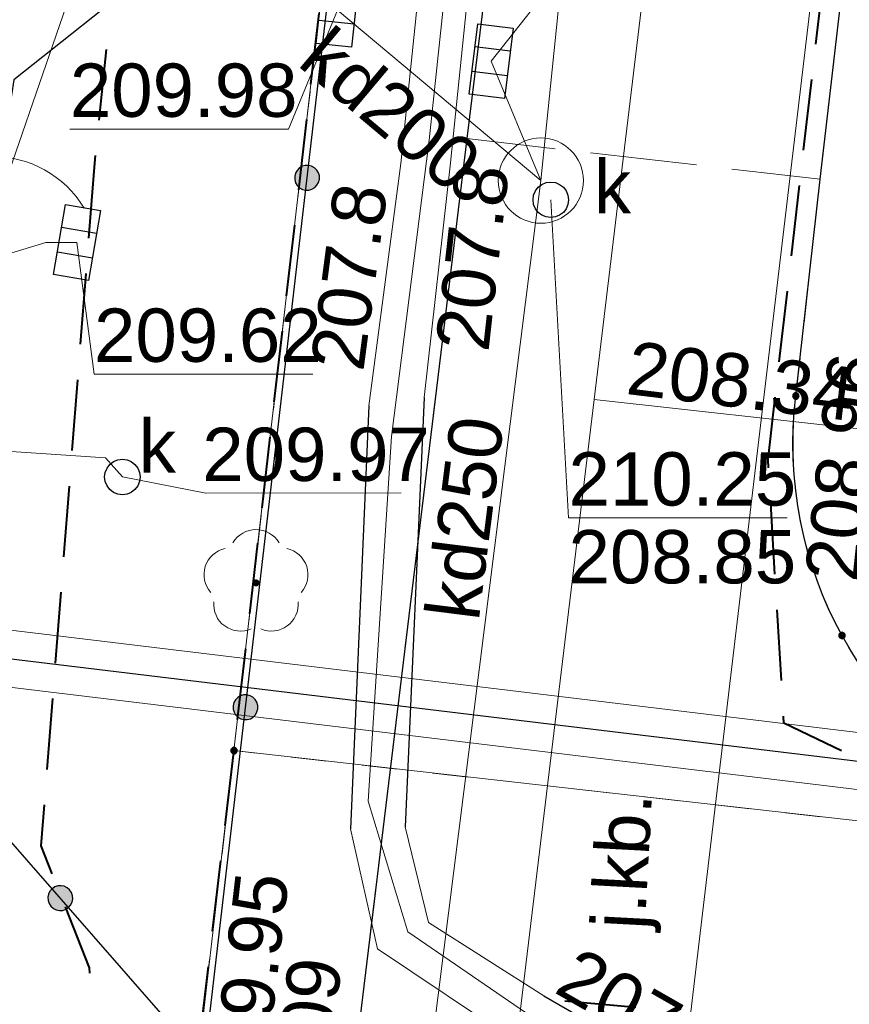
# Model space of a CAD drawing. Header units: metres. Extents: x 7419414 to 7419803, y 5549484 to 5549731.
# Tile 67 of 102: x 7419581 to 7419593, y 5549585 to 5549599. Entities that reach past the tile are written whole.
import ezdxf
from ezdxf.enums import TextEntityAlignment as Align

# ---------------------------------------------------------------- set-up
doc = ezdxf.new("R2010")
doc.units = ezdxf.units.M
doc.header["$MEASUREMENT"] = 0
doc.layers.get('0').update_dxf_attribs({"color": 250})
for name, color, linetype, lineweight in [('EGDE', 7, 'Continuous', 13), ('EGUG', 96, 'Continuous', 13), ('GUPPRZ_O', 7, 'Continuous', 13), ('KTOK04', 18, 'Continuous', 13), ('LINIE ROZGRANICZAJĄCE MPZP', 212, 'Continuous', 0), ('OBOP02_01', 96, 'Continuous', 13), ('OTKC', 7, 'Continuous', 13), ('OTKJ', 7, 'Continuous', 13), ('OTKJ_O', 7, 'Continuous', 13), ('OTKK', 7, 'Continuous', 30), ('OTOO', 7, 'Continuous', 30), ('OTRS_O', 7, 'Continuous', 13), ('SUEP', 1, 'Continuous', 13), ('SUKP', 36, 'Continuous', 13), ('SUKP_O', 36, 'Continuous', 13), ('SUKS_O', 36, 'Continuous', 13), ('SULO', 7, 'Continuous', 30), ('SUPK', 7, 'Continuous', 13), ('SUPW_O', 7, 'Continuous', 13), ('sutp', 250, 'Continuous', 0), ('SUWP', 5, 'Continuous', 13)]:
    doc.layers.add(name, color=color, linetype=linetype, lineweight=lineweight)
doc.styles.add('Arial', font='arial.ttf')

# ---------------------------------------------------------------- blocks, each defined once
blk = doc.blocks.new('OBOP02_01_1')
at = {"layer": 'OBOP02_01', "linetype": 'Continuous', "lineweight": 13}
h = blk.add_hatch(color=96, dxfattribs=at)
edge = h.paths.add_edge_path()
edge.add_arc((0, 0), 0.005, 0, 360)
at = {"layer": 'OBOP02_01', "color": 96, "linetype": 'Continuous', "lineweight": 13}
for centre, start, end in [((0, 0.0375), 30.1471, 149.8529), ((-0.0357, 0.0116), 102.1471, 221.8529), ((0.0357, 0.0116), 318.1471, 77.8529), ((-0.022, -0.0303), 174.1472, 293.8529), ((0.022, -0.0303), 246.1471, 5.8529)]:
    blk.add_arc(centre, 0.0375, start, end, dxfattribs=at)

msp = doc.modelspace()

# ---------------------------------------------------------------- hatches: boundary and pattern name
at = {"linetype": 'Continuous'}
for points in [[(7419585.488, 5549596.426), (7419585.444, 5549596.437), (7419585.404, 5549596.459), (7419585.371, 5549596.491), (7419585.348, 5549596.53), (7419585.335, 5549596.574), (7419585.335, 5549596.62), (7419585.346, 5549596.664), (7419585.368, 5549596.704), (7419585.4, 5549596.737), (7419585.439, 5549596.761), (7419585.483, 5549596.773), (7419585.529, 5549596.774), (7419585.573, 5549596.763), (7419585.613, 5549596.74), (7419585.646, 5549596.708), (7419585.669, 5549596.669), (7419585.682, 5549596.625), (7419585.682, 5549596.58), (7419585.671, 5549596.535), (7419585.649, 5549596.495), (7419585.617, 5549596.463), (7419585.578, 5549596.439), (7419585.534, 5549596.427)], [(7419585.488, 5549596.426), (7419585.444, 5549596.437), (7419585.404, 5549596.459), (7419585.371, 5549596.491), (7419585.348, 5549596.53), (7419585.335, 5549596.574), (7419585.335, 5549596.62), (7419585.346, 5549596.664), (7419585.368, 5549596.704), (7419585.4, 5549596.737), (7419585.439, 5549596.761), (7419585.483, 5549596.773), (7419585.529, 5549596.774), (7419585.573, 5549596.763), (7419585.613, 5549596.74), (7419585.646, 5549596.708), (7419585.669, 5549596.669), (7419585.682, 5549596.625), (7419585.682, 5549596.58), (7419585.671, 5549596.535), (7419585.649, 5549596.495), (7419585.617, 5549596.463), (7419585.578, 5549596.439), (7419585.534, 5549596.427)], [(7419592.39, 5549593.485), (7419592.378, 5549593.487), (7419592.367, 5549593.491), (7419592.358, 5549593.498), (7419592.351, 5549593.508), (7419592.347, 5549593.518), (7419592.345, 5549593.53), (7419592.347, 5549593.542), (7419592.351, 5549593.553), (7419592.358, 5549593.562), (7419592.367, 5549593.569), (7419592.378, 5549593.573), (7419592.39, 5549593.575), (7419592.402, 5549593.573), (7419592.412, 5549593.569), (7419592.422, 5549593.562), (7419592.429, 5549593.553), (7419592.433, 5549593.542), (7419592.435, 5549593.53), (7419592.433, 5549593.518), (7419592.429, 5549593.508), (7419592.422, 5549593.498), (7419592.412, 5549593.491), (7419592.402, 5549593.487)], [(7419593.04, 5549590.115), (7419593.028, 5549590.117), (7419593.018, 5549590.121), (7419593.008, 5549590.128), (7419593.001, 5549590.138), (7419592.997, 5549590.148), (7419592.995, 5549590.16), (7419592.997, 5549590.172), (7419593.001, 5549590.183), (7419593.008, 5549590.192), (7419593.018, 5549590.199), (7419593.028, 5549590.203), (7419593.04, 5549590.205), (7419593.052, 5549590.203), (7419593.062, 5549590.199), (7419593.072, 5549590.192), (7419593.079, 5549590.183), (7419593.083, 5549590.172), (7419593.085, 5549590.16), (7419593.083, 5549590.148), (7419593.079, 5549590.138), (7419593.072, 5549590.128), (7419593.062, 5549590.121), (7419593.052, 5549590.117)], [(7419584.621, 5549588.976), (7419584.577, 5549588.987), (7419584.537, 5549589.01), (7419584.504, 5549589.042), (7419584.481, 5549589.081), (7419584.468, 5549589.125), (7419584.468, 5549589.17), (7419584.479, 5549589.215), (7419584.501, 5549589.255), (7419584.533, 5549589.287), (7419584.572, 5549589.311), (7419584.616, 5549589.323), (7419584.662, 5549589.324), (7419584.706, 5549589.313), (7419584.746, 5549589.291), (7419584.779, 5549589.259), (7419584.802, 5549589.22), (7419584.815, 5549589.176), (7419584.815, 5549589.13), (7419584.804, 5549589.086), (7419584.782, 5549589.046), (7419584.75, 5549589.013), (7419584.711, 5549588.989), (7419584.667, 5549588.977)], [(7419584.621, 5549588.976), (7419584.577, 5549588.987), (7419584.537, 5549589.01), (7419584.504, 5549589.042), (7419584.481, 5549589.081), (7419584.468, 5549589.125), (7419584.468, 5549589.17), (7419584.479, 5549589.215), (7419584.501, 5549589.255), (7419584.533, 5549589.287), (7419584.572, 5549589.311), (7419584.616, 5549589.323), (7419584.662, 5549589.324), (7419584.706, 5549589.313), (7419584.746, 5549589.291), (7419584.779, 5549589.259), (7419584.802, 5549589.22), (7419584.815, 5549589.176), (7419584.815, 5549589.13), (7419584.804, 5549589.086), (7419584.782, 5549589.046), (7419584.75, 5549589.013), (7419584.711, 5549588.989), (7419584.667, 5549588.977)], [(7419584.48, 5549588.495), (7419584.466, 5549588.497), (7419584.454, 5549588.504), (7419584.444, 5549588.514), (7419584.437, 5549588.526), (7419584.435, 5549588.54), (7419584.437, 5549588.554), (7419584.444, 5549588.566), (7419584.454, 5549588.576), (7419584.466, 5549588.583), (7419584.48, 5549588.585), (7419584.494, 5549588.583), (7419584.506, 5549588.576), (7419584.516, 5549588.566), (7419584.523, 5549588.554), (7419584.525, 5549588.54), (7419584.523, 5549588.526), (7419584.516, 5549588.514), (7419584.506, 5549588.504), (7419584.494, 5549588.497)], [(7419582.023, 5549586.29), (7419581.979, 5549586.299), (7419581.938, 5549586.32), (7419581.903, 5549586.35), (7419581.878, 5549586.388), (7419581.863, 5549586.431), (7419581.86, 5549586.477), (7419581.869, 5549586.521), (7419581.89, 5549586.562), (7419581.92, 5549586.597), (7419581.958, 5549586.622), (7419582.001, 5549586.637), (7419582.047, 5549586.64), (7419582.091, 5549586.631), (7419582.132, 5549586.61), (7419582.167, 5549586.58), (7419582.192, 5549586.542), (7419582.207, 5549586.499), (7419582.21, 5549586.453), (7419582.201, 5549586.409), (7419582.18, 5549586.368), (7419582.15, 5549586.333), (7419582.112, 5549586.308), (7419582.069, 5549586.293)], [(7419582.023, 5549586.29), (7419581.979, 5549586.299), (7419581.938, 5549586.32), (7419581.903, 5549586.35), (7419581.878, 5549586.388), (7419581.863, 5549586.431), (7419581.86, 5549586.477), (7419581.869, 5549586.521), (7419581.89, 5549586.562), (7419581.92, 5549586.597), (7419581.958, 5549586.622), (7419582.001, 5549586.637), (7419582.047, 5549586.64), (7419582.091, 5549586.631), (7419582.132, 5549586.61), (7419582.167, 5549586.58), (7419582.192, 5549586.542), (7419582.207, 5549586.499), (7419582.21, 5549586.453), (7419582.201, 5549586.409), (7419582.18, 5549586.368), (7419582.15, 5549586.333), (7419582.112, 5549586.308), (7419582.069, 5549586.293)]]:
    msp.add_hatch(color=0, dxfattribs=at).paths.add_polyline_path(points)

# ---------------------------------------------------------------- linework, layer by layer
at = {"color": 0, "linetype": 'Continuous'}
for p, q in [((7419586.17, 5549598.759), (7419585.673, 5549598.813)), ((7419588.37, 5549598.383), (7419587.873, 5549598.444)), ((7419588.327, 5549598.036), (7419587.83, 5549598.097)), ((7419582.053, 5549595.905), (7419582.546, 5549595.82)), ((7419581.994, 5549595.56), (7419582.487, 5549595.475))]:
    msp.add_line(p, q, dxfattribs=at)
at = {"color": 0, "linetype": 'Continuous', "flags": 128}
for points in [[(7419586.242, 5549599.431), (7419586.135, 5549598.436), (7419585.638, 5549598.489), (7419585.745, 5549599.484), (7419586.242, 5549599.431)], [(7419588.41, 5549598.705), (7419588.287, 5549597.713), (7419587.79, 5549597.775), (7419587.913, 5549598.767), (7419588.41, 5549598.705)], [(7419585.488, 5549596.426), (7419585.534, 5549596.427), (7419585.578, 5549596.439), (7419585.617, 5549596.463), (7419585.649, 5549596.495), (7419585.671, 5549596.535), (7419585.682, 5549596.58), (7419585.682, 5549596.625), (7419585.669, 5549596.669), (7419585.646, 5549596.708), (7419585.613, 5549596.74), (7419585.573, 5549596.763), (7419585.529, 5549596.774), (7419585.483, 5549596.773), (7419585.439, 5549596.761), (7419585.4, 5549596.737), (7419585.368, 5549596.704), (7419585.346, 5549596.664), (7419585.335, 5549596.62), (7419585.335, 5549596.574), (7419585.348, 5549596.53), (7419585.371, 5549596.491), (7419585.404, 5549596.459), (7419585.444, 5549596.437), (7419585.488, 5549596.426)], [(7419585.488, 5549596.426), (7419585.534, 5549596.427), (7419585.578, 5549596.439), (7419585.617, 5549596.463), (7419585.649, 5549596.495), (7419585.671, 5549596.535), (7419585.682, 5549596.58), (7419585.682, 5549596.625), (7419585.669, 5549596.669), (7419585.646, 5549596.708), (7419585.613, 5549596.74), (7419585.573, 5549596.763), (7419585.529, 5549596.774), (7419585.483, 5549596.773), (7419585.439, 5549596.761), (7419585.4, 5549596.737), (7419585.368, 5549596.704), (7419585.346, 5549596.664), (7419585.335, 5549596.62), (7419585.335, 5549596.574), (7419585.348, 5549596.53), (7419585.371, 5549596.491), (7419585.404, 5549596.459), (7419585.444, 5549596.437), (7419585.488, 5549596.426)], [(7419588.94, 5549596.54), (7419589.005, 5549596.531), (7419589.065, 5549596.507), (7419589.117, 5549596.467), (7419589.157, 5549596.415), (7419589.181, 5549596.355), (7419589.19, 5549596.29), (7419589.181, 5549596.225), (7419589.157, 5549596.165), (7419589.117, 5549596.113), (7419589.065, 5549596.073), (7419589.005, 5549596.049), (7419588.94, 5549596.04), (7419588.875, 5549596.049), (7419588.815, 5549596.073), (7419588.763, 5549596.113), (7419588.723, 5549596.165), (7419588.699, 5549596.225), (7419588.69, 5549596.29), (7419588.699, 5549596.355), (7419588.723, 5549596.415), (7419588.763, 5549596.467), (7419588.815, 5549596.507), (7419588.875, 5549596.531), (7419588.94, 5549596.54)], [(7419581.939, 5549595.24), (7419582.108, 5549596.225), (7419582.601, 5549596.14), (7419582.432, 5549595.155), (7419581.939, 5549595.24)], [(7419592.345, 5549593.53), (7419592.347, 5549593.518), (7419592.351, 5549593.508), (7419592.358, 5549593.498), (7419592.367, 5549593.491), (7419592.378, 5549593.487), (7419592.39, 5549593.485), (7419592.402, 5549593.487), (7419592.412, 5549593.491), (7419592.422, 5549593.498), (7419592.429, 5549593.508), (7419592.433, 5549593.518), (7419592.435, 5549593.53), (7419592.433, 5549593.542), (7419592.429, 5549593.553), (7419592.422, 5549593.562), (7419592.412, 5549593.569), (7419592.402, 5549593.573), (7419592.39, 5549593.575), (7419592.378, 5549593.573), (7419592.367, 5549593.569), (7419592.358, 5549593.562), (7419592.351, 5549593.553), (7419592.347, 5549593.542), (7419592.345, 5549593.53)], [(7419582.91, 5549592.64), (7419582.975, 5549592.631), (7419583.035, 5549592.607), (7419583.087, 5549592.567), (7419583.127, 5549592.515), (7419583.151, 5549592.455), (7419583.16, 5549592.39), (7419583.151, 5549592.325), (7419583.127, 5549592.265), (7419583.087, 5549592.213), (7419583.035, 5549592.173), (7419582.975, 5549592.149), (7419582.91, 5549592.14), (7419582.845, 5549592.149), (7419582.785, 5549592.173), (7419582.733, 5549592.213), (7419582.693, 5549592.265), (7419582.669, 5549592.325), (7419582.66, 5549592.39), (7419582.669, 5549592.455), (7419582.693, 5549592.515), (7419582.733, 5549592.567), (7419582.785, 5549592.607), (7419582.845, 5549592.631), (7419582.91, 5549592.64)], [(7419592.995, 5549590.16), (7419592.997, 5549590.148), (7419593.001, 5549590.138), (7419593.008, 5549590.128), (7419593.018, 5549590.121), (7419593.028, 5549590.117), (7419593.04, 5549590.115), (7419593.052, 5549590.117), (7419593.062, 5549590.121), (7419593.072, 5549590.128), (7419593.079, 5549590.138), (7419593.083, 5549590.148), (7419593.085, 5549590.16), (7419593.083, 5549590.172), (7419593.079, 5549590.183), (7419593.072, 5549590.192), (7419593.062, 5549590.199), (7419593.052, 5549590.203), (7419593.04, 5549590.205), (7419593.028, 5549590.203), (7419593.018, 5549590.199), (7419593.008, 5549590.192), (7419593.001, 5549590.183), (7419592.997, 5549590.172), (7419592.995, 5549590.16)], [(7419584.621, 5549588.976), (7419584.667, 5549588.977), (7419584.711, 5549588.989), (7419584.75, 5549589.013), (7419584.782, 5549589.046), (7419584.804, 5549589.086), (7419584.815, 5549589.13), (7419584.815, 5549589.176), (7419584.802, 5549589.22), (7419584.779, 5549589.259), (7419584.746, 5549589.291), (7419584.706, 5549589.313), (7419584.662, 5549589.324), (7419584.616, 5549589.323), (7419584.572, 5549589.311), (7419584.533, 5549589.287), (7419584.501, 5549589.255), (7419584.479, 5549589.215), (7419584.468, 5549589.17), (7419584.468, 5549589.125), (7419584.481, 5549589.081), (7419584.504, 5549589.042), (7419584.537, 5549589.01), (7419584.577, 5549588.987), (7419584.621, 5549588.976)], [(7419584.621, 5549588.976), (7419584.667, 5549588.977), (7419584.711, 5549588.989), (7419584.75, 5549589.013), (7419584.782, 5549589.046), (7419584.804, 5549589.086), (7419584.815, 5549589.13), (7419584.815, 5549589.176), (7419584.802, 5549589.22), (7419584.779, 5549589.259), (7419584.746, 5549589.291), (7419584.706, 5549589.313), (7419584.662, 5549589.324), (7419584.616, 5549589.323), (7419584.572, 5549589.311), (7419584.533, 5549589.287), (7419584.501, 5549589.255), (7419584.479, 5549589.215), (7419584.468, 5549589.17), (7419584.468, 5549589.125), (7419584.481, 5549589.081), (7419584.504, 5549589.042), (7419584.537, 5549589.01), (7419584.577, 5549588.987), (7419584.621, 5549588.976)], [(7419584.48, 5549588.495), (7419584.494, 5549588.497), (7419584.506, 5549588.504), (7419584.516, 5549588.514), (7419584.523, 5549588.526), (7419584.525, 5549588.54), (7419584.523, 5549588.554), (7419584.516, 5549588.566), (7419584.506, 5549588.576), (7419584.494, 5549588.583), (7419584.48, 5549588.585), (7419584.466, 5549588.583), (7419584.454, 5549588.576), (7419584.444, 5549588.566), (7419584.437, 5549588.554), (7419584.435, 5549588.54), (7419584.437, 5549588.526), (7419584.444, 5549588.514), (7419584.454, 5549588.504), (7419584.466, 5549588.497), (7419584.48, 5549588.495)], [(7419582.15, 5549586.333), (7419582.18, 5549586.368), (7419582.201, 5549586.409), (7419582.21, 5549586.453), (7419582.207, 5549586.499), (7419582.192, 5549586.542), (7419582.167, 5549586.58), (7419582.132, 5549586.61), (7419582.091, 5549586.631), (7419582.047, 5549586.64), (7419582.001, 5549586.637), (7419581.958, 5549586.622), (7419581.92, 5549586.597), (7419581.89, 5549586.562), (7419581.869, 5549586.521), (7419581.86, 5549586.477), (7419581.863, 5549586.431), (7419581.878, 5549586.388), (7419581.903, 5549586.35), (7419581.938, 5549586.32), (7419581.979, 5549586.299), (7419582.023, 5549586.29), (7419582.069, 5549586.293), (7419582.112, 5549586.308), (7419582.15, 5549586.333)], [(7419582.15, 5549586.333), (7419582.18, 5549586.368), (7419582.201, 5549586.409), (7419582.21, 5549586.453), (7419582.207, 5549586.499), (7419582.192, 5549586.542), (7419582.167, 5549586.58), (7419582.132, 5549586.61), (7419582.091, 5549586.631), (7419582.047, 5549586.64), (7419582.001, 5549586.637), (7419581.958, 5549586.622), (7419581.92, 5549586.597), (7419581.89, 5549586.562), (7419581.869, 5549586.521), (7419581.86, 5549586.477), (7419581.863, 5549586.431), (7419581.878, 5549586.388), (7419581.903, 5549586.35), (7419581.938, 5549586.32), (7419581.979, 5549586.299), (7419582.023, 5549586.29), (7419582.069, 5549586.293), (7419582.112, 5549586.308), (7419582.15, 5549586.333)]]:
    msp.add_lwpolyline(points, close=True, dxfattribs=at)
at = {"layer": 'EGDE', "color": 250, "linetype": 'Continuous', "lineweight": 0, "flags": 128}
for points in [[(7419622.322, 5549652.355), (7419619.85, 5549651.97), (7419609.52, 5549650.05), (7419603.9, 5549648.9), (7419591.23, 5549646.31), (7419590.93, 5549644.33), (7419584.48, 5549588.54), (7419614.422, 5549585.169)], [(7419614.422, 5549585.169), (7419584.48, 5549588.54), (7419583.97, 5549584.15), (7419576.9, 5549524.47), (7419548.95, 5549525.8), (7419545.1, 5549496.74), (7419545.083, 5549495.993)]]:
    msp.add_lwpolyline(points, dxfattribs=at)
msp.add_lwpolyline([(7419584.48, 5549588.54), (7419590.93, 5549644.33), (7419562.5, 5549640.55), (7419548.95, 5549525.8), (7419576.9, 5549524.47), (7419583.97, 5549584.15), (7419584.48, 5549588.54)], close=True, dxfattribs=at)
at = {"layer": 'EGUG', "color": 96, "linetype": 'Continuous', "lineweight": 13}
for p, q in [((7419585.609, 5549598.306), (7419585.666, 5549598.802)), ((7419585.666, 5549598.802), (7419585.609, 5549598.306)), ((7419585.494, 5549597.312), (7419585.552, 5549597.809)), ((7419585.552, 5549597.809), (7419585.494, 5549597.312)), ((7419585.379, 5549596.319), (7419585.437, 5549596.816)), ((7419585.437, 5549596.816), (7419585.379, 5549596.319)), ((7419585.264, 5549595.326), (7419585.322, 5549595.822)), ((7419585.322, 5549595.822), (7419585.264, 5549595.326)), ((7419585.15, 5549594.332), (7419585.207, 5549594.829)), ((7419585.207, 5549594.829), (7419585.15, 5549594.332)), ((7419585.035, 5549593.339), (7419585.092, 5549593.836)), ((7419585.092, 5549593.836), (7419585.035, 5549593.339)), ((7419584.92, 5549592.345), (7419584.977, 5549592.842)), ((7419584.977, 5549592.842), (7419584.92, 5549592.345)), ((7419584.805, 5549591.352), (7419584.863, 5549591.849)), ((7419584.863, 5549591.849), (7419584.805, 5549591.352)), ((7419584.69, 5549590.359), (7419584.748, 5549590.855)), ((7419584.748, 5549590.855), (7419584.69, 5549590.359)), ((7419584.575, 5549589.365), (7419584.633, 5549589.862)), ((7419584.633, 5549589.862), (7419584.575, 5549589.365)), ((7419584.48, 5549588.54), (7419584.518, 5549588.869)), ((7419584.518, 5549588.869), (7419584.48, 5549588.54)), ((7419584.427, 5549588.083), (7419584.48, 5549588.54)), ((7419584.48, 5549588.54), (7419584.427, 5549588.083)), ((7419584.793, 5549588.505), (7419584.48, 5549588.54)), ((7419584.48, 5549588.54), (7419584.793, 5549588.505)), ((7419585.787, 5549588.393), (7419585.29, 5549588.449)), ((7419585.29, 5549588.449), (7419585.787, 5549588.393)), ((7419586.781, 5549588.281), (7419586.284, 5549588.337)), ((7419586.284, 5549588.337), (7419586.781, 5549588.281)), ((7419587.775, 5549588.169), (7419587.278, 5549588.225)), ((7419587.278, 5549588.225), (7419587.775, 5549588.169)), ((7419588.768, 5549588.057), (7419588.271, 5549588.113)), ((7419588.271, 5549588.113), (7419588.768, 5549588.057)), ((7419589.762, 5549587.945), (7419589.265, 5549588.001)), ((7419589.265, 5549588.001), (7419589.762, 5549587.945)), ((7419590.756, 5549587.833), (7419590.259, 5549587.889)), ((7419590.259, 5549587.889), (7419590.756, 5549587.833)), ((7419591.749, 5549587.721), (7419591.253, 5549587.777)), ((7419591.253, 5549587.777), (7419591.749, 5549587.721)), ((7419592.743, 5549587.61), (7419592.246, 5549587.666)), ((7419592.246, 5549587.666), (7419592.743, 5549587.61)), ((7419584.312, 5549587.09), (7419584.369, 5549587.587)), ((7419584.369, 5549587.587), (7419584.312, 5549587.09)), ((7419584.196, 5549586.097), (7419584.254, 5549586.593)), ((7419584.254, 5549586.593), (7419584.196, 5549586.097)), ((7419584.081, 5549585.103), (7419584.138, 5549585.6)), ((7419584.138, 5549585.6), (7419584.081, 5549585.103))]:
    msp.add_line(p, q, dxfattribs=at)
at = {"layer": 'GUPPRZ_O', "color": 36, "linetype": 'Continuous', "lineweight": 13, "flags": 128}
for points in [[(7419588.1, 5549598.24), (7419588.74, 5549599.045), (7419591.82, 5549599.045)], [(7419585.94, 5549598.96), (7419585.25, 5549597.285), (7419582.17, 5549597.285)], [(7419588.94, 5549596.29), (7419589.19, 5549591.816), (7419592.27, 5549591.816)], [(7419582.27, 5549595.69), (7419582.51, 5549593.837), (7419585.59, 5549593.837)], [(7419582.91, 5549592.39), (7419584.086, 5549592.164), (7419586.833, 5549592.169)]]:
    msp.add_lwpolyline(points, dxfattribs=at)
at = {"layer": 'KTOK04', "color": 250, "linetype": 'Continuous', "lineweight": 13}
msp.add_arc((7419581.084, 5549595.4), 1.5, 30.9022, 90.9022, dxfattribs=at)
at = {"layer": 'LINIE ROZGRANICZAJĄCE MPZP', "color": 30, "linetype": 'Continuous', "lineweight": 40}
for p, q in [((7419592.672, 5549598.48), (7419592.786, 5549599.474)), ((7419582.681, 5549598.405), (7419582.579, 5549597.41)), ((7419592.5, 5549596.99), (7419592.614, 5549597.984)), ((7419582.528, 5549596.913), (7419582.511, 5549596.749)), ((7419582.511, 5549596.749), (7419582.433, 5549595.752)), ((7419592.328, 5549595.5), (7419592.443, 5549596.493)), ((7419582.394, 5549595.254), (7419582.316, 5549594.257)), ((7419592.157, 5549594.01), (7419592.271, 5549595.003)), ((7419582.277, 5549593.758), (7419582.198, 5549592.762)), ((7419582.159, 5549592.263), (7419582.081, 5549591.266)), ((7419592.096, 5549591.022), (7419592.036, 5549592.02)), ((7419582.042, 5549590.768), (7419581.964, 5549589.771)), ((7419592.187, 5549589.525), (7419592.126, 5549590.523)), ((7419581.925, 5549589.272), (7419581.846, 5549588.275))]:
    msp.add_line(p, q, dxfattribs=at)
at = {"layer": 'LINIE ROZGRANICZAJĄCE MPZP', "color": 212, "linetype": 'Continuous', "lineweight": 40}
for p, q in [((7419585.564, 5549597.918), (7419585.679, 5549598.911)), ((7419585.392, 5549596.428), (7419585.507, 5549597.421)), ((7419585.22, 5549594.938), (7419585.335, 5549595.931)), ((7419585.047, 5549593.448), (7419585.162, 5549594.441)), ((7419584.875, 5549591.958), (7419584.99, 5549592.951)), ((7419584.703, 5549590.468), (7419584.818, 5549591.461)), ((7419584.531, 5549588.978), (7419584.645, 5549589.971)), ((7419584.356, 5549587.488), (7419584.473, 5549588.481)), ((7419584.179, 5549585.998), (7419584.297, 5549586.991)), ((7419584.003, 5549584.509), (7419584.121, 5549585.502))]:
    msp.add_line(p, q, dxfattribs=at)
at = {"layer": 'LINIE ROZGRANICZAJĄCE MPZP', "color": 1, "linetype": 'Continuous', "lineweight": 40}
msp.add_line((7419589.14, 5549585.021), (7419590.136, 5549584.932), dxfattribs=at)
at = {"layer": 'LINIE ROZGRANICZAJĄCE MPZP', "color": 30, "linetype": 'Continuous', "lineweight": 40, "flags": 128}
for points in [[(7419592.005, 5549592.519), (7419591.998, 5549592.636), (7419592.099, 5549593.513)], [(7419593.034, 5549588.535), (7419592.223, 5549588.926), (7419592.217, 5549589.026)], [(7419581.807, 5549587.777), (7419581.762, 5549587.199), (7419581.917, 5549586.808)], [(7419582.102, 5549586.344), (7419582.443, 5549585.483), (7419582.447, 5549585.409)]]:
    msp.add_lwpolyline(points, dxfattribs=at)
at = {"layer": 'OTKC', "color": 250, "linetype": 'Continuous', "lineweight": 13}
for p, q in [((7419592.854, 5549597.639), (7419592.97, 5549598.632)), ((7419592.73, 5549596.58), (7419592.796, 5549597.142)), ((7419592.671, 5549596.049), (7419592.73, 5549596.58)), ((7419592.505, 5549594.558), (7419592.615, 5549595.552)), ((7419592.39, 5549593.53), (7419592.449, 5549594.061))]:
    msp.add_line(p, q, dxfattribs=at)
at = {"layer": 'OTKC', "color": 250, "linetype": 'Continuous', "lineweight": 13, "flags": 128}
for points in [[(7419592.359, 5549592.533), (7419592.358, 5549592.542), (7419592.355, 5549592.613), (7419592.352, 5549592.684), (7419592.35, 5549592.754), (7419592.35, 5549592.825), (7419592.35, 5549592.896), (7419592.351, 5549592.966), (7419592.352, 5549593.037), (7419592.355, 5549593.107), (7419592.359, 5549593.178), (7419592.363, 5549593.249), (7419592.369, 5549593.319), (7419592.375, 5549593.389), (7419592.382, 5549593.46), (7419592.39, 5549593.53)], [(7419592.643, 5549591.065), (7419592.635, 5549591.089), (7419592.613, 5549591.156), (7419592.592, 5549591.223), (7419592.572, 5549591.291), (7419592.553, 5549591.359), (7419592.535, 5549591.427), (7419592.517, 5549591.496), (7419592.5, 5549591.564), (7419592.484, 5549591.633), (7419592.469, 5549591.702), (7419592.455, 5549591.772), (7419592.442, 5549591.841), (7419592.43, 5549591.911), (7419592.418, 5549591.98), (7419592.41, 5549592.036)], [(7419593.305, 5549589.724), (7419593.283, 5549589.758), (7419593.244, 5549589.817), (7419593.206, 5549589.877), (7419593.169, 5549589.937), (7419593.133, 5549589.997), (7419593.097, 5549590.058), (7419593.062, 5549590.12), (7419593.028, 5549590.182), (7419592.995, 5549590.244), (7419592.962, 5549590.307), (7419592.931, 5549590.37), (7419592.9, 5549590.434), (7419592.87, 5549590.498), (7419592.84, 5549590.562), (7419592.824, 5549590.599)]]:
    msp.add_lwpolyline(points, dxfattribs=at)
at = {"layer": 'OTKJ', "color": 250, "linetype": 'Continuous', "lineweight": 13}
for p, q in [((7419593.115, 5549599.873), (7419592.941, 5549598.384)), ((7419587.76, 5549597.15), (7419587.937, 5549598.589)), ((7419592.883, 5549597.887), (7419592.73, 5549596.58)), ((7419587.612, 5549595.932), (7419587.76, 5549597.15)), ((7419587.76, 5549597.15), (7419589.003, 5549597.007)), ((7419589.003, 5549597.007), (7419587.76, 5549597.15)), ((7419589.5, 5549596.95), (7419590.99, 5549596.78)), ((7419590.99, 5549596.78), (7419589.5, 5549596.95)), ((7419591.487, 5549596.723), (7419592.73, 5549596.58)), ((7419592.73, 5549596.58), (7419591.487, 5549596.723)), ((7419592.73, 5549596.58), (7419592.588, 5549595.303)), ((7419587.37, 5549593.947), (7419587.552, 5549595.436)), ((7419592.532, 5549594.807), (7419592.39, 5549593.53)), ((7419587.129, 5549591.962), (7419587.31, 5549593.451)), ((7419586.887, 5549589.976), (7419587.069, 5549591.465)), ((7419586.646, 5549587.991), (7419586.827, 5549589.48)), ((7419586.404, 5549586.005), (7419586.586, 5549587.495)), ((7419586.163, 5549584.02), (7419586.344, 5549585.509))]:
    msp.add_line(p, q, dxfattribs=at)
at = {"layer": 'OTKJ', "color": 250, "linetype": 'Continuous', "lineweight": 13, "flags": 128}
for points in [[(7419592.39, 5549593.53), (7419592.382, 5549593.46), (7419592.375, 5549593.389), (7419592.369, 5549593.319), (7419592.363, 5549593.249), (7419592.359, 5549593.178), (7419592.355, 5549593.107), (7419592.352, 5549593.037), (7419592.351, 5549592.966), (7419592.35, 5549592.896), (7419592.35, 5549592.825), (7419592.35, 5549592.754), (7419592.352, 5549592.684), (7419592.355, 5549592.613), (7419592.358, 5549592.542), (7419592.363, 5549592.472), (7419592.368, 5549592.401), (7419592.374, 5549592.331), (7419592.379, 5549592.284)], [(7419592.452, 5549591.79), (7419592.455, 5549591.772), (7419592.469, 5549591.702), (7419592.484, 5549591.633), (7419592.5, 5549591.564), (7419592.517, 5549591.496), (7419592.535, 5549591.427), (7419592.553, 5549591.359), (7419592.572, 5549591.291), (7419592.592, 5549591.223), (7419592.613, 5549591.156), (7419592.635, 5549591.089), (7419592.658, 5549591.022), (7419592.682, 5549590.955), (7419592.706, 5549590.889), (7419592.731, 5549590.823), (7419592.757, 5549590.757), (7419592.784, 5549590.692), (7419592.812, 5549590.627), (7419592.84, 5549590.562), (7419592.87, 5549590.498), (7419592.9, 5549590.434), (7419592.929, 5549590.372)]]:
    msp.add_lwpolyline(points, dxfattribs=at)
at = {"layer": 'OTKK', "color": 250, "linetype": 'Continuous', "lineweight": 30, "flags": 128}
msp.add_lwpolyline([(7419614.418, 5549585.138), (7419604.04, 5549586.24), (7419600.47, 5549586.59), (7419598.91, 5549586.85), (7419595.55, 5549587.79, -0.32228), (7419592.39, 5549593.53), (7419592.73, 5549596.58), (7419593.79, 5549605.65), (7419595.34, 5549617.76), (7419598.28, 5549641.94), (7419598.23, 5549645.09), (7419597.82, 5549647.26), (7419597.57, 5549647.87), (7419596.94, 5549649.46), (7419596.72, 5549649.9), (7419596.07, 5549650.85), (7419596.08, 5549654.68)], format="xyb", dxfattribs=at)
msp.add_lwpolyline([(7419590.37, 5549618.39), (7419587.76, 5549597.15), (7419585.23, 5549576.35), (7419583.87, 5549565.17), (7419581.63, 5549546.51), (7419579.61, 5549529.93), (7419579.7, 5549526.6), (7419580.83, 5549522.1), (7419581.7, 5549519.98), (7419582.06, 5549519.17), (7419586.17, 5549509.34), (7419587.79, 5549506.26), (7419589.72, 5549503.95), (7419591.64, 5549502), (7419592.17, 5549508.76), (7419591.86, 5549509.38), (7419590.48, 5549512.11), (7419587.45, 5549519.31), (7419586.24, 5549522.18), (7419588.79, 5549522.22), (7419591.57, 5549545.19), (7419592.52, 5549553.02), (7419587.56, 5549553.61)], dxfattribs=at)
at = {"layer": 'OTOO', "color": 250, "linetype": 'Continuous', "lineweight": 30, "flags": 128}
for points in [[(7419577.24, 5549524.39), (7419579.86, 5549547.34), (7419581.94, 5549565.5), (7419583.97, 5549583.38), (7419586.18, 5549602.37), (7419588.48, 5549621.66), (7419591.01, 5549644.3)], [(7419586.02, 5549601.36), (7419583.31, 5549599.51), (7419581.38, 5549597.98), (7419581.05, 5549595.82)], [(7419583.94, 5549584.29), (7419580.13, 5549588.64), (7419580.26, 5549589.81)]]:
    msp.add_lwpolyline(points, dxfattribs=at)
at = {"layer": 'SUEP', "color": 1, "linetype": 'Continuous', "lineweight": 13, "flags": 128}
for points in [[(7419582.74, 5549580.35), (7419578.19, 5549587.64), (7419582.5, 5549600.12), (7419585.08, 5549617.71), (7419580.66, 5549625.73), (7419577.85, 5549629.57), (7419572.8, 5549635.4), (7419565.07, 5549638.29), (7419559.22, 5549639.88), (7419509.84, 5549633.42), (7419497.38, 5549630.51)], [(7419591.77, 5549565.02), (7419593.31, 5549565.25), (7419600.01, 5549571.7), (7419600.74, 5549575.09), (7419599.38, 5549578.42), (7419595.61, 5549581.22), (7419588.84, 5549585.09), (7419587.22, 5549586.12), (7419586.89, 5549587.47), (7419587.16, 5549593.51), (7419587.53, 5549596.81), (7419588.98, 5549610.91), (7419591, 5549626.85)], [(7419591.77, 5549565.02), (7419592.53, 5549566.25), (7419599.62, 5549572.38), (7419600.31, 5549575.11), (7419598.81, 5549578.08), (7419595.41, 5549580.44), (7419588.45, 5549584.45), (7419586.5, 5549585.75), (7419586.12, 5549587.44), (7419586.38, 5549593.39), (7419586.83, 5549596.8), (7419588.33, 5549611.33)]]:
    msp.add_lwpolyline(points, dxfattribs=at)
at = {"layer": 'SUKP', "color": 36, "linetype": 'Continuous', "lineweight": 13}
for p, q in [((7419588.8, 5549596.56), (7419591.14, 5549619.4)), ((7419588.8, 5549596.56), (7419585.94, 5549598.96)), ((7419588.8, 5549596.56), (7419588.1, 5549598.24)), ((7419589.55, 5549593.48), (7419605.17, 5549591.75))]:
    msp.add_line(p, q, dxfattribs=at)
at = {"layer": 'SUKP', "color": 36, "linetype": 'Continuous', "lineweight": 13, "flags": 128}
for points in [[(7419595.14, 5549641.61), (7419591.12, 5549606.48), (7419589.55, 5549593.48)], [(7419589.34, 5549578.04), (7419586.85, 5549581.08), (7419588.8, 5549596.56)], [(7419559.57, 5549588.92), (7419581.83, 5549595.69), (7419582.27, 5549595.69)], [(7419555.52, 5549594.88), (7419557.21, 5549594.37), (7419582.67, 5549592.66), (7419582.91, 5549592.39)], [(7419589.55, 5549593.48), (7419587.56, 5549577.03), (7419584.9, 5549554.76)]]:
    msp.add_lwpolyline(points, dxfattribs=at)
at = {"layer": 'SULO', "color": 250, "linetype": 'Continuous', "lineweight": 30}
for p, q in [((7419587.16, 5549593.51), (7419586.89, 5549587.47)), ((7419586.38, 5549593.39), (7419586.12, 5549587.44)), ((7419588.84, 5549585.09), (7419595.61, 5549581.22))]:
    msp.add_line(p, q, dxfattribs=at)
at = {"layer": 'SULO', "color": 250, "linetype": 'Continuous', "lineweight": 30, "flags": 128}
msp.add_lwpolyline([(7419431.258, 5549608.111), (7419440.37, 5549607.35), (7419450.47, 5549605.9), (7419462.07, 5549603.69), (7419474.48, 5549602.45), (7419519.42, 5549597.21), (7419544.93, 5549594.06), (7419580.78, 5549589.9), (7419596.52, 5549588), (7419614.53, 5549586.086)], dxfattribs=at)
at = {"layer": 'SUPK', "color": 36, "linetype": 'Continuous', "lineweight": 13, "flags": 128}
msp.add_lwpolyline([(7419588.8, 5549595.96, -1), (7419588.8, 5549597.16, -1), (7419588.8, 5549595.96)], format="xyb", dxfattribs=at)
at = {"layer": 'sutp', "color": 30, "linetype": 'Continuous', "lineweight": 13, "flags": 128}
msp.add_lwpolyline([(7419623.354, 5549661.133), (7419617.48, 5549660.33), (7419614.14, 5549659.5), (7419612.59, 5549658.16), (7419611.21, 5549652.74), (7419610.01, 5549649.76), (7419608.52, 5549647.43), (7419606.48, 5549646.06), (7419601.54, 5549644.31), (7419593.02, 5549640.23), (7419592.05, 5549638.95), (7419590.7, 5549626.86), (7419588.77, 5549611.69), (7419587.23, 5549597.13), (7419586.7, 5549592.96), (7419586.37, 5549587.83), (7419586.93, 5549585.99), (7419589.09, 5549584.51), (7419595.52, 5549580.73), (7419599.16, 5549578.09), (7419600.51, 5549575.14), (7419599.84, 5549572.01), (7419592.98, 5549565.91), (7419591.77, 5549565.02)], dxfattribs=at)
at = {"layer": 'SUWP', "color": 5, "linetype": 'Continuous', "lineweight": 13, "flags": 128}
for points in [[(7419597.28, 5549637.81), (7419595.6, 5549624.29), (7419590.52, 5549581.59), (7419584.33, 5549576.71), (7419583.88, 5549572.68)], [(7419614.576, 5549586.484), (7419596.565, 5549588.397), (7419580.827, 5549590.297), (7419544.978, 5549594.457), (7419519.468, 5549597.607), (7419474.523, 5549602.848), (7419462.127, 5549604.086), (7419450.545, 5549606.293)], [(7419614.483, 5549585.689), (7419596.475, 5549587.603), (7419580.733, 5549589.503), (7419544.882, 5549593.663), (7419519.372, 5549596.813), (7419474.437, 5549602.052), (7419462.013, 5549603.294), (7419450.395, 5549605.507)]]:
    msp.add_lwpolyline(points, dxfattribs=at)

# ---------------------------------------------------------------- block references
at = {"layer": 'OBOP02_01', "color": 96, "linetype": 'Continuous', "lineweight": 13, "xscale": 10, "yscale": 10, "zscale": 10}
msp.add_blockref('OBOP02_01_1', (7419584.79, 5549590.9), dxfattribs=at)

# ---------------------------------------------------------------- texts
at = {"layer": 'GUPPRZ_O', "color": 36, "linetype": 'Continuous', "lineweight": 0, "style": 'Arial'}
for s, p in [('209.98', (7419582.17, 5549597.457)), ('209.62', (7419582.51, 5549594.01)), ('209.97', (7419584.034, 5549592.334)), ('210.25', (7419589.19, 5549591.988)), ('208.85', (7419589.19, 5549590.893))]:
    msp.add_text(s, height=0.75, dxfattribs=at).set_placement(p)
at = {"layer": 'GUPPRZ_O', "color": 1, "linetype": 'Continuous', "lineweight": 0, "style": 'Arial'}
for s, rotation, p in [('207.8', 83.602, (7419588.061, 5549594.135)), ('207.8', 82.482, (7419586.3, 5549593.859)), ('207.1', 330.246, (7419588.965, 5549585.149))]:
    msp.add_text(s, height=0.75, rotation=rotation, dxfattribs=at).set_placement(p)
at = {"layer": 'GUPPRZ_O', "color": 36, "linetype": 'Continuous', "lineweight": 0, "style": 'Arial'}
msp.add_text('208.34', height=0.75, rotation=353.122, dxfattribs=at).set_placement((7419589.983, 5549593.56))
at = {"layer": 'GUPPRZ_O', "color": 212, "linetype": 'Continuous', "lineweight": 0, "style": 'Arial'}
msp.add_text('208.96', height=0.75, rotation=83.883, dxfattribs=at).set_placement((7419593.261, 5549590.897))
at = {"layer": 'OTKJ_O', "color": 250, "linetype": 'Continuous', "lineweight": 0, "style": 'Arial'}
msp.add_text('j.kb.', height=0.75, rotation=86.93, dxfattribs=at).set_placement((7419590.263, 5549586.012))
at = {"layer": 'OTRS_O', "color": 250, "linetype": 'Continuous', "lineweight": 0, "style": 'Arial'}
for s, p in [('209.95', (7419584.884, 5549583.589)), ('210.09', (7419585.631, 5549582.391))]:
    msp.add_text(s, height=0.75, rotation=83.3619, dxfattribs=at).set_placement(p)
at = {"layer": 'SUKP_O', "color": 36, "linetype": 'Continuous', "lineweight": 0, "style": 'Arial'}
for s, rotation, p in [('kd200', 319.998, (7419586.448, 5549597.274)), ('kd250', 82.8203, (7419588.103, 5549591.766))]:
    msp.add_text(s, height=0.75, rotation=rotation, dxfattribs=at).set_placement(p, align=Align.CENTER)
at = {"layer": 'SUKS_O', "color": 36, "linetype": 'Continuous', "lineweight": 0, "style": 'Arial'}
msp.add_text('k', height=0.75, dxfattribs=at).set_placement((7419583.14, 5549592.45))
at = {"layer": 'SUPW_O', "color": 250, "linetype": 'Continuous', "lineweight": 0, "style": 'Arial'}
msp.add_text('k', height=0.75, dxfattribs=at).set_placement((7419590.07, 5549596.1), align=Align.RIGHT)

doc.saveas('drawing.dxf')
